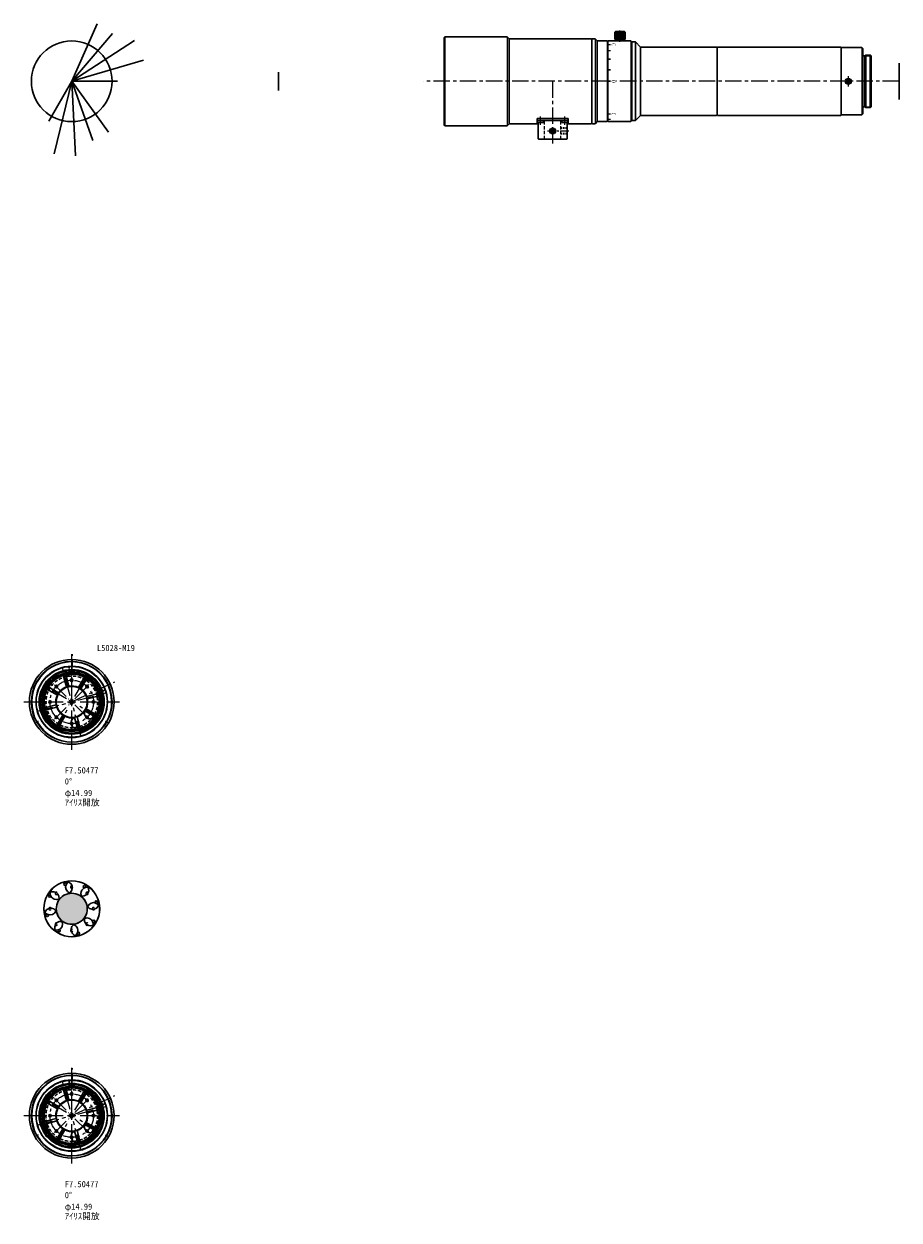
# Model space of a CAD drawing. Header units: millimetres. Extents: x -843 to 0, y -321 to 328.
# Tile 6 of 6: x -423 to 0, y -250 to 328. Entities that reach past the tile are written whole.
import ezdxf
from ezdxf.enums import TextEntityAlignment as Align

# ---------------------------------------------------------------- set-up
doc = ezdxf.new("R2010")
doc.units = ezdxf.units.MM
doc.header["$LTSCALE"] = 0.25
doc.linetypes.add('CENTER', pattern=[50.8, 31.75, -6.35, 6.35, -6.35])
doc.linetypes.add('HIDDEN', pattern=[9.525, 6.35, -3.175])
for name, color, linetype, lineweight in [('01_中心線', 1, 'CENTER', 20), ('03_寸法・文字', 2, 'Continuous', 20), ('Cﾏｳﾝﾄ', 7, 'Continuous', 30), ('iris＆image_circle', 7, 'Continuous', 30), ('THV20-110-M10_ﾏｳﾝﾄﾘﾝｸﾞ', 7, 'Continuous', 30), ('THV20-80-M10_後ﾚﾝｽﾞ枠', 7, 'Continuous', 30), ('THV20-80-M13_ﾏｳﾝﾄ延長ﾘﾝｸﾞ', 7, 'Continuous', 30), ('THV20-80-M1_前ﾚﾝｽﾞ枠', 7, 'Continuous', 30), ('THV20-80-M5_ｽﾄﾚｰﾄ枠', 7, 'Continuous', 30), ('THV20-80-M6_絞りﾊﾞｰﾚﾙ', 7, 'Continuous', 30), ('THV20-80-M8_絞り菊座ﾘﾝｸﾞ', 30, 'Continuous', 30), ('THV20-80-M9A_絞りﾘﾝｸﾞ(ｽﾄﾚｰﾄ用)', 7, 'Continuous', 30), ('画層1', 7, 'Continuous', 30), ('絞り羽根', 4, 'Continuous', 30), ('ﾋﾞｽ・ﾈｼﾞ', 7, 'Continuous', 30)]:
    doc.layers.add(name, color=color, linetype=linetype, lineweight=lineweight)
doc.styles.add('VS Standard', font='txt', dxfattribs={"height": 3})
doc.styles.add('VS Standard2', font='txt', dxfattribs={"height": 3})

# ---------------------------------------------------------------- blocks, each defined once
blk = doc.blocks.new('*U95')
at = {"layer": '01_中心線', "color": 0}
for p, q in [((0, 4.1), (0, 23.12)), ((-23.12, 0), (-4.1, 0)), ((4.1, 0), (23.12, 0)), ((0, -23.12), (0, -4.1))]:
    blk.add_line(p, q, dxfattribs=at)
at = {"layer": '01_中心線', "color": 0, "linetype": 'Continuous'}
for p, q in [((-2.05, 0), (2.05, 0)), ((0, -2.05), (0, 2.05))]:
    blk.add_line(p, q, dxfattribs=at)
blk = doc.blocks.new('*U96')
at = {"layer": '01_中心線', "color": 0}
for p, q in [((0, 2.1), (0, 11.78)), ((-11.72, 0), (-2.1, 0)), ((2.1, 0), (11.72, 0)), ((0, -11.72), (0, -2.1))]:
    blk.add_line(p, q, dxfattribs=at)
at = {"layer": '01_中心線', "color": 0, "linetype": 'Continuous'}
for p, q in [((-1.05, 0), (1.05, 0)), ((0, -1.05), (0, 1.05))]:
    blk.add_line(p, q, dxfattribs=at)
blk = doc.blocks.new('*U97')
at = {"layer": 'THV20-80-M6_絞りﾊﾞｰﾚﾙ'}
blk.add_circle((0, 0), 0.6, dxfattribs=at)
blk = doc.blocks.new('*U98')
at = {"layer": 'THV20-80-M6_絞りﾊﾞｰﾚﾙ', "color": 0, "linetype": 'ByBlock', "lineweight": -2}
for p, rotation in [((142.58, 307.42), 45.00000000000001), ((157.42, 307.42), 315), ((139.5, 300), 90), ((160.5, 300), 270), ((142.58, 292.58), 135), ((150, 289.5), 180), ((157.42, 292.58), 225)]:
    blk.add_blockref('*U97', p, dxfattribs=dict(at, rotation=rotation))
blk.add_blockref('*U97', (150, 310.5), dxfattribs=at)
blk = doc.blocks.new('*U99')
at = {"layer": 'THV20-80-M6_絞りﾊﾞｰﾚﾙ'}
for p, q in [((-0.25, -0.15), (-0.25, 0.15)), ((0.25, -0.15), (0.25, 0.15)), ((0.25, -0.15), (-0.25, -0.15))]:
    blk.add_line(p, q, dxfattribs=at)
blk = doc.blocks.new('*U100')
at = {"layer": 'THV20-80-M6_絞りﾊﾞｰﾚﾙ', "color": 0, "linetype": 'ByBlock', "lineweight": -2}
blk.add_blockref('*U99', (150, 319.35), dxfattribs=at)
for p, rotation in [((133.24, 290.33), 120), ((166.76, 290.33), 240)]:
    blk.add_blockref('*U99', p, dxfattribs=dict(at, rotation=rotation))
blk = doc.blocks.new('*U101')
at = {"layer": '01_中心線', "color": 0}
blk.add_line((0.56, 0.32), (-0.56, -0.32), dxfattribs=at)
blk = doc.blocks.new('*U102')
at = {"layer": '01_中心線', "color": 0}
blk.add_line((-0.56, 0.32), (0.56, -0.32), dxfattribs=at)
blk = doc.blocks.new('*U153')
at = {"layer": 'THV20-80-M8_絞り菊座ﾘﾝｸﾞ'}
for p, q in [((-0.6, -2.91), (-0.6, 2.91)), ((0.6, -2.91), (0.6, 2.91))]:
    blk.add_line(p, q, dxfattribs=at)
blk.add_arc((0, -10.58), 12.5, 87.24875, 92.75125, dxfattribs=at)
blk = doc.blocks.new('*U154')
at = {"layer": 'THV20-80-M8_絞り菊座ﾘﾝｸﾞ', "color": 0, "linetype": 'ByBlock', "lineweight": -2}
blk.add_blockref('*U153', (-150, 310.58), dxfattribs=at)
for p, rotation in [((-157.48, 307.48), 45.00000000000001), ((-142.52, 307.48), 315.0000000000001), ((-160.58, 300), 90), ((-157.48, 292.52), 135), ((-142.52, 292.52), 225), ((-139.42, 300), 270.0000000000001), ((-150, 289.42), 180)]:
    blk.add_blockref('*U153', p, dxfattribs=dict(at, rotation=rotation))
blk = doc.blocks.new('*U155')
at = {"layer": '01_中心線', "color": 0}
for p, q in [((0, 3.01), (0, 17.55)), ((-17.55, 0), (-3.01, 0)), ((3.01, 0), (17.55, 0)), ((0, -17.55), (0, -3.01))]:
    blk.add_line(p, q, dxfattribs=at)
at = {"layer": '01_中心線', "color": 0, "linetype": 'Continuous'}
for p, q in [((-1.505, 0), (1.505, 0)), ((0, -1.505), (0, 1.505))]:
    blk.add_line(p, q, dxfattribs=at)
blk = doc.blocks.new('*U156')
at = {"layer": '01_中心線', "color": 0}
for p, q in [((0, 3.01), (0, 15.55)), ((-15.55, 0), (-3.01, 0)), ((3.01, 0), (15.71, 0)), ((0, -15.55), (0, -3.01))]:
    blk.add_line(p, q, dxfattribs=at)
at = {"layer": '01_中心線', "color": 0, "linetype": 'Continuous'}
for p, q in [((-1.5, 0), (1.5, 0)), ((0, -1.5), (0, 1.5))]:
    blk.add_line(p, q, dxfattribs=at)
blk = doc.blocks.new('*U152')
at = {"layer": '絞り羽根', "color": 3, "linetype": 'HIDDEN', "lineweight": 20}
blk.add_circle((0, 10.5), 0.6, dxfattribs=at)
at = {"layer": '絞り羽根', "color": 0}
blk.add_circle((-10.65, -6.15), 0.6, dxfattribs=at)
for centre, radius, start, end in [((0, 0), 13.5, 90, 210), ((0, 10.5), 3, 270, 90), ((0, 0), 7.5, 90, 210), ((-9.09, -5.25), 3, 210, 30)]:
    blk.add_arc(centre, radius, start, end, dxfattribs=at)
blk = doc.blocks.new('*U181')
at = {"layer": '絞り羽根', "xscale": -1}
blk.add_blockref('*U152', (-5.25, -2.625), dxfattribs=at)
blk = doc.blocks.new('*U182')
at = {"layer": '画層1', "color": 0, "linetype": 'ByBlock', "lineweight": -2}
for p, rotation in [((-398.14, 5.57), 44.99999999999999), ((-405.57, 1.86), 135), ((-402.63, 5.25), 89.99999999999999), ((-394.43, -1.86), 315), ((-401.86, -5.57), 225), ((-405.25, -2.63), 180), ((-397.37, -5.25), 269.9999999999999)]:
    blk.add_blockref('*U181', p, dxfattribs=dict(at, rotation=rotation))
blk.add_blockref('*U181', (-394.75, 2.62), dxfattribs=at)
blk = doc.blocks.new('*U336')
at = {"layer": '絞り羽根', "xscale": -1}
blk.add_blockref('*U152', (-5.25, -2.625), dxfattribs=at)
blk = doc.blocks.new('*U337')
at = {"layer": '画層1', "color": 0, "linetype": 'ByBlock', "lineweight": -2}
blk.add_blockref('*U336', (-394.75, 2.625), dxfattribs=at)
blk = doc.blocks.new('*U334')
at = {"layer": '画層1'}
blk.add_blockref('*U337', (394.75, -2.625), dxfattribs=at)
blk = doc.blocks.new('*U335')
at = {"layer": '03_寸法・文字', "color": 0, "linetype": 'ByBlock', "lineweight": -2, "rotation": 315}
blk.add_blockref('*U334', (-394.43, -1.86), dxfattribs=at)
at = {"layer": '03_寸法・文字', "color": 0, "linetype": 'ByBlock', "lineweight": -2}
blk.add_blockref('*U334', (-394.75, 2.62), dxfattribs=at)
blk = doc.blocks.new('*U338')
at = {"layer": '01_中心線', "color": 0}
for p, q in [((0, 4.1), (0, 23.12)), ((-23.12, 0), (-4.1, 0)), ((4.1, 0), (23.12, 0)), ((0, -23.12), (0, -4.1))]:
    blk.add_line(p, q, dxfattribs=at)
at = {"layer": '01_中心線', "color": 0, "linetype": 'Continuous'}
for p, q in [((-2.05, 0), (2.05, 0)), ((0, -2.05), (0, 2.05))]:
    blk.add_line(p, q, dxfattribs=at)
blk = doc.blocks.new('*U339')
at = {"layer": '01_中心線', "color": 0}
for p, q in [((0, 2.1), (0, 11.78)), ((-11.72, 0), (-2.1, 0)), ((2.1, 0), (11.72, 0)), ((0, -11.72), (0, -2.1))]:
    blk.add_line(p, q, dxfattribs=at)
at = {"layer": '01_中心線', "color": 0, "linetype": 'Continuous'}
for p, q in [((-1.05, 0), (1.05, 0)), ((0, -1.05), (0, 1.05))]:
    blk.add_line(p, q, dxfattribs=at)
blk = doc.blocks.new('*U340')
at = {"layer": 'THV20-80-M6_絞りﾊﾞｰﾚﾙ'}
blk.add_circle((0, 0), 0.6, dxfattribs=at)
blk = doc.blocks.new('*U341')
at = {"layer": 'THV20-80-M6_絞りﾊﾞｰﾚﾙ', "color": 0, "linetype": 'ByBlock', "lineweight": -2}
for p, rotation in [((142.58, 307.42), 45.00000000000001), ((157.42, 307.42), 315), ((139.5, 300), 90), ((160.5, 300), 270), ((142.58, 292.58), 135), ((150, 289.5), 180), ((157.42, 292.58), 225)]:
    blk.add_blockref('*U340', p, dxfattribs=dict(at, rotation=rotation))
blk.add_blockref('*U340', (150, 310.5), dxfattribs=at)
blk = doc.blocks.new('*U342')
at = {"layer": 'THV20-80-M6_絞りﾊﾞｰﾚﾙ'}
for p, q in [((-0.25, -0.15), (-0.25, 0.15)), ((0.25, -0.15), (0.25, 0.15)), ((0.25, -0.15), (-0.25, -0.15))]:
    blk.add_line(p, q, dxfattribs=at)
blk = doc.blocks.new('*U343')
at = {"layer": 'THV20-80-M6_絞りﾊﾞｰﾚﾙ', "color": 0, "linetype": 'ByBlock', "lineweight": -2}
blk.add_blockref('*U342', (150, 319.35), dxfattribs=at)
for p, rotation in [((133.24, 290.33), 120), ((166.76, 290.33), 240)]:
    blk.add_blockref('*U342', p, dxfattribs=dict(at, rotation=rotation))
blk = doc.blocks.new('*U344')
at = {"layer": '01_中心線', "color": 0}
blk.add_line((0.56, 0.32), (-0.56, -0.32), dxfattribs=at)
blk = doc.blocks.new('*U345')
at = {"layer": '01_中心線', "color": 0}
blk.add_line((-0.56, 0.32), (0.56, -0.32), dxfattribs=at)
blk = doc.blocks.new('*U346')
at = {"layer": 'THV20-80-M8_絞り菊座ﾘﾝｸﾞ'}
for p, q in [((-0.6, -2.91), (-0.6, 2.91)), ((0.6, -2.91), (0.6, 2.91))]:
    blk.add_line(p, q, dxfattribs=at)
blk.add_arc((0, -10.58), 12.5, 87.24875, 92.75125, dxfattribs=at)
blk = doc.blocks.new('*U347')
at = {"layer": 'THV20-80-M8_絞り菊座ﾘﾝｸﾞ', "color": 0, "linetype": 'ByBlock', "lineweight": -2}
blk.add_blockref('*U346', (-150, 310.58), dxfattribs=at)
for p, rotation in [((-157.48, 307.48), 45.00000000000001), ((-142.52, 307.48), 315.0000000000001), ((-160.58, 300), 90), ((-157.48, 292.52), 135), ((-142.52, 292.52), 225), ((-139.42, 300), 270.0000000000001), ((-150, 289.42), 180)]:
    blk.add_blockref('*U346', p, dxfattribs=dict(at, rotation=rotation))
blk = doc.blocks.new('*U348')
at = {"layer": '01_中心線', "color": 0}
for p, q in [((0, 3.01), (0, 17.55)), ((-17.55, 0), (-3.01, 0)), ((3.01, 0), (17.55, 0)), ((0, -17.55), (0, -3.01))]:
    blk.add_line(p, q, dxfattribs=at)
at = {"layer": '01_中心線', "color": 0, "linetype": 'Continuous'}
for p, q in [((-1.505, 0), (1.505, 0)), ((0, -1.505), (0, 1.505))]:
    blk.add_line(p, q, dxfattribs=at)
blk = doc.blocks.new('*U349')
at = {"layer": '01_中心線', "color": 0}
for p, q in [((0, 3.01), (0, 15.55)), ((-15.55, 0), (-3.01, 0)), ((3.01, 0), (15.71, 0)), ((0, -15.55), (0, -3.01))]:
    blk.add_line(p, q, dxfattribs=at)
at = {"layer": '01_中心線', "color": 0, "linetype": 'Continuous'}
for p, q in [((-1.5, 0), (1.5, 0)), ((0, -1.5), (0, 1.5))]:
    blk.add_line(p, q, dxfattribs=at)
blk = doc.blocks.new('*U352')
at = {"layer": '絞り羽根', "xscale": -1}
blk.add_blockref('*U152', (-5.25, -2.625), dxfattribs=at)
blk = doc.blocks.new('*U353')
at = {"layer": '画層1', "color": 0, "linetype": 'ByBlock', "lineweight": -2}
blk.add_blockref('*U352', (-394.75, 2.625), dxfattribs=at)
blk = doc.blocks.new('*U350')
at = {"layer": '画層1'}
blk.add_blockref('*U353', (394.75, -2.625), dxfattribs=at)
blk = doc.blocks.new('*U351')
at = {"layer": '03_寸法・文字', "color": 0, "linetype": 'ByBlock', "lineweight": -2, "rotation": 315}
blk.add_blockref('*U350', (-394.43, -1.86), dxfattribs=at)
at = {"layer": '03_寸法・文字', "color": 0, "linetype": 'ByBlock', "lineweight": -2}
blk.add_blockref('*U350', (-394.75, 2.62), dxfattribs=at)
blk = doc.blocks.new('HM30##')
at = {"layer": '画層1'}
blk.add_lwpolyline([(-0.75, -0.43), (0, -0.87), (0.75, -0.43), (0.75, 0.43), (0, 0.87), (-0.75, 0.43)], close=True, dxfattribs=at)
at = {"layer": '画層1', "lineweight": 9}
blk.add_circle((0, 0), 1.5, dxfattribs=at)
at = {"layer": '画層1'}
blk.add_circle((0, 0), 1.25, dxfattribs=at)

msp = doc.modelspace()

# ---------------------------------------------------------------- hatches: boundary and pattern name
at = {"layer": '03_寸法・文字'}
h = msp.add_hatch(color=256, dxfattribs=at)
h.dxf.hatch_style = 1
h.paths.add_polyline_path([(-142.49999, 300.25), (-140.99999, 300.25), (-140.99999, 299.75), (-142.49999, 299.75)])
at = {"layer": '画層1'}
h = msp.add_hatch(color=21, dxfattribs=at)
h.dxf.hatch_style = 1
h.paths.add_polyline_path([(-394.6967, -94.6967, 0.414213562), (-405.3033, -94.6967, 0.198912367), (-407.5, -100, 0.198912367), (-405.3033, -105.3033, 0.414213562), (-394.6967, -105.3033, 0.198912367), (-392.5, -100, 0.198912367)])

# ---------------------------------------------------------------- linework, layer by layer
at = {"layer": '01_中心線'}
for p, q in [((-135.00001, 319), (-135.00001, 324.55)), ((-24.49657, 297.5), (-24.49657, 302.5)), ((-140.99999, 300), (-229.99999, 300)), ((-167.5, 300), (-167.5, 269.87057)), ((-0.004, 300), (-136.6393, 300)), ((-400, 0), (-399.6655, 22.99757)), ((-400, 0), (-400, 17.26391)), ((-400, 0), (-379.12675, 9.65957)), ((-400, -200), (-399.6655, -177.00243)), ((-400, -200), (-400, -182.73609)), ((-400, -200), (-379.12675, -190.34043))]:
    msp.add_line(p, q, dxfattribs=at)
at = {"layer": '01_中心線', "ltscale": 0.25}
for p, q in [((-173.4, 279), (-173.4, 283)), ((-161.6, 279), (-161.6, 283))]:
    msp.add_line(p, q, dxfattribs=at)
at = {"layer": '01_中心線', "ltscale": 0.5}
msp.add_line((-170, 276), (-159.5, 276), dxfattribs=at)
at = {"layer": '01_中心線'}
for centre in [(-400, 0), (-400, -200)]:
    msp.add_circle(centre, 10.5, dxfattribs=at)
at = {"layer": '03_寸法・文字', "lineweight": 15}
for p, q in [((-140.80001, 317.81414), (-139.50001, 317.81414)), ((-140.80001, 281.61849), (-139.50001, 281.61849))]:
    msp.add_line(p, q, dxfattribs=at)
at = {"layer": '03_寸法・文字', "lineweight": 20}
for p, q in [((-140.80001, 314.82792), (-139.50001, 314.82792)), ((-140.80001, 284.22417), (-139.50001, 284.22417))]:
    msp.add_line(p, q, dxfattribs=at)
at = {"layer": '03_寸法・文字', "lineweight": 30}
for p, q in [((-140.80001, 310.62046), (-139.50001, 310.62046)), ((-140.79999, 305.5383), (-139.49999, 305.5383)), ((-140.80001, 300), (-139.50001, 300))]:
    msp.add_line(p, q, dxfattribs=at)
at = {"layer": 'Cﾏｳﾝﾄ'}
for p, q in [((-28, 283.69999), (-28, 316.30001)), ((-28, 316.1), (-27.8, 316.3)), ((-27.8, 316.3), (-18.03, 316.3)), ((-17.53, 315.8), (-18.03, 316.3)), ((-17.53, 315.8), (-17.53, 312.298)), ((-16.53, 312.298), (-17.53, 312.298)), ((-16.53, 312.298), (-16.128, 312.7)), ((-16.53, 312.298), (-16.53, 312.298)), ((-16.128, 312.7), (-13.932, 312.7)), ((-13.53, 312.298), (-13.932, 312.7)), ((-13.53, 312.298), (-13.53, 300)), ((-13.53, 287.702), (-13.53, 300)), ((-28, 283.9), (-27.8, 283.7)), ((-27.8, 283.7), (-18.03, 283.7)), ((-17.53, 284.2), (-18.03, 283.7)), ((-17.53, 284.2), (-17.53, 287.702)), ((-16.53, 287.702), (-17.53, 287.702)), ((-16.53, 287.702), (-16.128, 287.3)), ((-16.53, 287.702), (-16.53, 287.702)), ((-16.128, 287.3), (-13.932, 287.3)), ((-13.53, 287.702), (-13.932, 287.3))]:
    msp.add_line(p, q, dxfattribs=at)
at = {"layer": 'Cﾏｳﾝﾄ', "lineweight": 20}
for p, q in [((-16.53, 312.298), (-13.53, 312.298)), ((-16.53, 287.702), (-13.53, 287.702))]:
    msp.add_line(p, q, dxfattribs=at)
at = {"layer": 'iris＆image_circle'}
for p, q in [((-0.004, 291.2), (-0.004, 308.8)), ((-300.01, 295.606), (-300.01, 304.394))]:
    msp.add_line(p, q, dxfattribs=at)
at = {"layer": 'THV20-110-M10_ﾏｳﾝﾄﾘﾝｸﾞ'}
for p, q in [((-87.99999, 316.3), (-87.79999, 316.5)), ((-87.99999, 283.7), (-87.99999, 316.3)), ((-87.79999, 316.5), (-28.19999, 316.5)), ((-28.19999, 316.5), (-28, 316.30001)), ((-87.99999, 283.7), (-87.79999, 283.5)), ((-87.79999, 283.5), (-28.19999, 283.5)), ((-28.19999, 283.5), (-28, 283.69999))]:
    msp.add_line(p, q, dxfattribs=at)
at = {"layer": 'THV20-80-M10_後ﾚﾝｽﾞ枠'}
for p, q in [((-129.50001, 318.5), (-129.19999, 318.5)), ((-128.99999, 319), (-129.19999, 318.8)), ((-129.19999, 318.8), (-129.19999, 318.5)), ((-128.99999, 319), (-127.49999, 319)), ((-127.49999, 319), (-124.99999, 316.5)), ((-124.99999, 316.5), (-124.99999, 283.5)), ((-127.49999, 281), (-124.99999, 283.5)), ((-129.50001, 281.5), (-129.19999, 281.5)), ((-129.19999, 281.2), (-129.19999, 281.5)), ((-128.99999, 281), (-129.19999, 281.2)), ((-128.99999, 281), (-127.49999, 281))]:
    msp.add_line(p, q, dxfattribs=at)
at = {"layer": 'THV20-80-M13_ﾏｳﾝﾄ延長ﾘﾝｸﾞ'}
for p, q in [((-124.79999, 316.5), (-124.99999, 316.3)), ((-124.99999, 316.3), (-124.99999, 315)), ((-124.79999, 316.5), (-88.19999, 316.5)), ((-88.19999, 316.5), (-87.99999, 316.3)), ((-124.79999, 283.5), (-124.99999, 283.7)), ((-124.79999, 283.5), (-88.19999, 283.5)), ((-88.19999, 283.5), (-87.99999, 283.7))]:
    msp.add_line(p, q, dxfattribs=at)
at = {"layer": 'THV20-80-M1_前ﾚﾝｽﾞ枠'}
for p, q in [((-219.59999, 321.5), (-219.99999, 321.1)), ((-219.99999, 320.25), (-219.99999, 321.1)), ((-219.99999, 320.25), (-219.99999, 300)), ((-219.59999, 321.5), (-189.49999, 321.5)), ((-189.49999, 321.5), (-188.49999, 320.5)), ((-219.99999, 279.75), (-219.99999, 300)), ((-219.99999, 279.75), (-219.99999, 278.9)), ((-219.59999, 278.5), (-219.99999, 278.9)), ((-219.59999, 278.5), (-189.49999, 278.5)), ((-189.49999, 278.5), (-188.49999, 279.5))]:
    msp.add_line(p, q, dxfattribs=at)
at = {"layer": 'THV20-80-M5_ｽﾄﾚｰﾄ枠'}
for p, q in [((-188.29999, 320.5), (-188.49999, 320.3)), ((-188.49999, 320.5), (-188.49999, 279.5)), ((-188.29999, 320.5), (-148.69999, 320.5)), ((-148.69999, 320.5), (-148.49999, 320.3)), ((-148.49999, 279.7), (-148.49999, 320.3)), ((-188.29999, 279.5), (-188.49999, 279.7)), ((-188.29999, 279.5), (-175, 279.5)), ((-160, 279.5), (-148.69999, 279.5)), ((-148.69999, 279.5), (-148.49999, 279.7))]:
    msp.add_line(p, q, dxfattribs=at)
at = {"layer": 'THV20-80-M6_絞りﾊﾞｰﾚﾙ'}
for p, q in [((-148.29999, 320.5), (-148.49999, 320.3)), ((-148.29999, 320.5), (-146.99999, 320.5)), ((-145.99999, 319.5), (-146.99999, 320.5)), ((-145.99999, 319.5), (-141.19999, 319.5)), ((-141.19999, 319.5), (-140.99999, 319.3)), ((-140.99999, 319.3), (-140.99999, 280.7)), ((-148.29999, 279.5), (-148.49999, 279.7)), ((-148.29999, 279.5), (-146.99999, 279.5)), ((-145.99999, 280.5), (-146.99999, 279.5)), ((-145.99999, 280.5), (-141.19999, 280.5)), ((-141.19999, 280.5), (-140.99999, 280.7))]:
    msp.add_line(p, q, dxfattribs=at)
at = {"layer": 'THV20-80-M6_絞りﾊﾞｰﾚﾙ', "color": 3, "linetype": 'HIDDEN'}
for p, q in [((-401.30106, 13.68831), (-401.24992, 17.20466)), ((-386.96593, 4.37898), (-383.77439, 5.85593)), ((-401.30106, -186.31169), (-401.24992, -182.79534)), ((-386.96593, -195.62102), (-383.77439, -194.14407))]:
    msp.add_line(p, q, dxfattribs=at)
at = {"layer": 'THV20-80-M6_絞りﾊﾞｰﾚﾙ'}
for centre, radius in [((-400, 0), 20.5), ((-400, 0), 17.25), ((-400, 0), 15.5), ((-400, 0), 15.25), ((-400, 0), 14.25), ((-400, 0), 13.75), ((-400, 0), 7.5), ((-400, -200), 20.5), ((-400, -200), 17.25), ((-400, -200), 15.5), ((-400, -200), 15.25), ((-400, -200), 14.25), ((-400, -200), 13.75), ((-400, -200), 7.5)]:
    msp.add_circle(centre, radius, dxfattribs=at)
at = {"layer": 'THV20-80-M6_絞りﾊﾞｰﾚﾙ', "lineweight": 9}
for centre, radius in [((-400, 0), 17.05), ((-400, 0), 15.45), ((-400, 0), 14.45), ((-400, 0), 13.95), ((-400, -200), 17.05), ((-400, -200), 15.45), ((-400, -200), 14.45), ((-400, -200), 13.95)]:
    msp.add_circle(centre, radius, dxfattribs=at)
at = {"layer": 'THV20-80-M6_絞りﾊﾞｰﾚﾙ', "lineweight": 20}
for centre in [(-400, 0), (-400, -200)]:
    msp.add_circle(centre, 15.75, dxfattribs=at)
at = {"layer": 'THV20-80-M6_絞りﾊﾞｰﾚﾙ'}
for centre, start, end in [((-400, 0), 90.7345814, 210.7345814), ((-400, 0), 330.7345814, 90.7345814), ((-400, 0), 210.7345814, 330.7345814), ((-400, -200), 90.7345814, 210.7345814), ((-400, -200), 330.7345814, 90.7345814), ((-400, -200), 210.7345814, 330.7345814)]:
    msp.add_arc(centre, 19.5, start, end, dxfattribs=at)
at = {"layer": 'THV20-80-M6_絞りﾊﾞｰﾚﾙ', "lineweight": 9}
for centre, start, end in [((-400, 0), 90.74219407, 209.25780593), ((-400, 0), 330.74219407, 89.25780593), ((-400, 0), 210.74219407, 329.25780593), ((-400, -200), 90.74219407, 209.25780593), ((-400, -200), 330.74219407, 89.25780593), ((-400, -200), 210.74219407, 329.25780593)]:
    msp.add_arc(centre, 19.3, start, end, dxfattribs=at)
at = {"layer": 'THV20-80-M8_絞り菊座ﾘﾝｸﾞ', "color": 3, "linetype": 'HIDDEN'}
for p, q in [((-400.85, 13.27281), (-400.85, 15.22629)), ((-400.675, 13.28286), (-400.67539, 15.23504)), ((-399.325, 13.28286), (-399.32461, 15.23504)), ((-399.15, 13.27281), (-399.15, 15.22629)), ((-400.85, -186.72719), (-400.85, -184.77371)), ((-400.675, -186.71714), (-400.67539, -184.76496)), ((-399.325, -186.71714), (-399.32461, -184.76496)), ((-399.15, -186.72719), (-399.15, -184.77371))]:
    msp.add_line(p, q, dxfattribs=at)
at = {"layer": 'THV20-80-M8_絞り菊座ﾘﾝｸﾞ'}
for centre, radius in [((-400, 0), 15.25), ((-400, 0), 13.5), ((-400, -200), 15.25), ((-400, -200), 13.5)]:
    msp.add_circle(centre, radius, dxfattribs=at)
at = {"layer": 'THV20-80-M8_絞り菊座ﾘﾝｸﾞ', "lineweight": 9}
for centre in [(-400, 0), (-400, -200)]:
    msp.add_circle(centre, 15.05, dxfattribs=at)
at = {"layer": 'THV20-80-M8_絞り菊座ﾘﾝｸﾞ', "color": 3, "linetype": 'HIDDEN'}
for centre in [(-400, 0), (-400, -200)]:
    msp.add_circle(centre, 12.5, dxfattribs=at)
at = {"layer": 'THV20-80-M8_絞り菊座ﾘﾝｸﾞ', "lineweight": 9}
for centre, start, end in [((-400, 0), 107.58564955, 147.41435045), ((-400, 0), 62.58564955, 102.41435045), ((-400, 0), 152.58564955, 192.41435045), ((-400, 0), 17.58564955, 57.41435045), ((-400, 0), 332.58564955, 12.41435045), ((-400, 0), 197.58564955, 237.41435045), ((-400, 0), 287.58564955, 327.41435045), ((-400, 0), 242.58564955, 282.41435045), ((-400, -200), 107.58564955, 147.41435045), ((-400, -200), 62.58564955, 102.41435045), ((-400, -200), 17.58564955, 57.41435045), ((-400, -200), 152.58564955, 192.41435045), ((-400, -200), 332.58564955, 12.41435045), ((-400, -200), 197.58564955, 237.41435045), ((-400, -200), 287.58564955, 327.41435045), ((-400, -200), 242.58564955, 282.41435045)]:
    msp.add_arc(centre, 13.3, start, end, dxfattribs=at)
at = {"layer": 'THV20-80-M8_絞り菊座ﾘﾝｸﾞ'}
for centre, start, end in [((-400, 0), 109.46913666, 145.53086334), ((-400, 0), 64.46913666, 100.53086334), ((-400, 0), 19.46913666, 55.53086334), ((-400, 0), 154.46913666, 190.53086334), ((-400, 0), 334.46913666, 10.53086334), ((-400, 0), 199.46913666, 235.53086334), ((-400, 0), 289.46913666, 325.53086334), ((-400, 0), 244.46913666, 280.53086334), ((-400, -200), 109.46913666, 145.53086334), ((-400, -200), 64.46913666, 100.53086334), ((-400, -200), 19.46913666, 55.53086334), ((-400, -200), 154.46913666, 190.53086334), ((-400, -200), 334.46913666, 10.53086334), ((-400, -200), 199.46913666, 235.53086334), ((-400, -200), 244.46913666, 280.53086334), ((-400, -200), 289.46913666, 325.53086334)]:
    msp.add_arc(centre, 7.7, start, end, dxfattribs=at)
at = {"layer": 'THV20-80-M9A_絞りﾘﾝｸﾞ(ｽﾄﾚｰﾄ用)'}
for p, q in [((-141.00001, 318.6), (-140.80001, 318.8)), ((-140.60001, 319.5), (-140.80001, 319.3)), ((-140.80001, 319.3), (-140.80001, 318.8)), ((-140.80001, 318.8), (-140.80001, 318.8)), ((-140.60001, 319.5), (-129.70001, 319.5)), ((-129.70001, 319.5), (-129.50001, 319.3)), ((-129.50001, 319.3), (-129.50001, 280.7))]:
    msp.add_line(p, q, dxfattribs=at)
at = {"layer": 'THV20-80-M9A_絞りﾘﾝｸﾞ(ｽﾄﾚｰﾄ用)', "color": 7}
for p, q in [((-141.00001, 281.4), (-140.80001, 281.2)), ((-140.80001, 280.7), (-140.80001, 281.2)), ((-140.80001, 281.2), (-140.80001, 281.2)), ((-140.60001, 280.5), (-140.80001, 280.7)), ((-140.60001, 280.5), (-129.70001, 280.5)), ((-129.70001, 280.5), (-129.50001, 280.7))]:
    msp.add_line(p, q, dxfattribs=at)
at = {"layer": '画層1'}
for p, q in [((-400, 300), (-387.65616, 327.72471)), ((-137.17501, 324.05), (-137.50001, 323.725)), ((-132.82501, 324.05), (-137.17501, 324.05)), ((-132.82501, 324.05), (-132.50001, 323.725)), ((-400, 300), (-380.29024, 323.07716)), ((-400, 300), (-369.70573, 319.67333)), ((-145.99999, 319.5), (-145.99999, 280.5)), ((-140.80001, 318.8), (-140.80001, 281.2)), ((-137.50001, 320.375), (-137.50001, 323.725)), ((-137.17501, 320.05), (-137.50001, 320.375)), ((-132.82501, 320.05), (-137.17501, 320.05)), ((-135.85001, 319.5), (-135.80001, 319.55)), ((-135.80001, 319.55), (-135.80001, 320.05)), ((-134.20001, 319.55), (-135.80001, 319.55)), ((-134.20001, 319.55), (-134.20001, 320.05)), ((-134.20001, 319.55), (-134.15001, 319.5)), ((-132.82501, 320.05), (-132.50001, 320.375)), ((-132.50001, 320.375), (-132.50001, 323.725)), ((-129.19999, 318.5), (-129.19999, 281.5)), ((-127.49999, 319), (-127.49999, 281)), ((-17.53, 312.298), (-17.53, 287.702)), ((-16.53, 312.298), (-16.53, 287.702)), ((-400, 300), (-365.36573, 310.25914)), ((-400, 300), (-411.0952, 280.78255)), ((-400, 300), (-408.43246, 264.87627)), ((-400, 300), (-377.8096, 300)), ((-400, 300), (-398.10953, 263.92773)), ((-400, 300), (-382.16161, 275.44757)), ((-400, 300), (-389.86947, 271.39227)), ((-175, 279.5), (-175, 282)), ((-175, 282), (-160, 282)), ((-175, 281.8), (-174.8, 282)), ((-175, 281.8), (-175, 281.2)), ((-175, 281.2), (-174.8, 281)), ((-174.9, 280.25), (-174.9, 280.75)), ((-174.8, 282), (-160.2, 282)), ((-174.8, 281), (-160.2, 281)), ((-174.65, 281), (-172.15, 281)), ((-174.65, 280), (-172.15, 280)), ((-174.5, 272.2), (-174.5, 280)), ((-171.9, 280.25), (-171.9, 280.75)), ((-163.1, 280.25), (-163.1, 280.75)), ((-162.85, 281), (-160.35, 281)), ((-162.85, 280), (-160.35, 280)), ((-160.5, 272.2), (-160.5, 280)), ((-160, 281.8), (-160.2, 282)), ((-160.2, 281), (-160, 281.2)), ((-160.1, 280.25), (-160.1, 280.75)), ((-160, 279.5), (-160, 282)), ((-160, 281.8), (-160, 281.2)), ((-174.5, 272.2), (-174.3, 272)), ((-174.3, 272), (-160.7, 272)), ((-160.7, 272), (-160.5, 272.2))]:
    msp.add_line(p, q, dxfattribs=at)
at = {"layer": '画層1', "lineweight": 20}
for p, q in [((-219.59999, 321.5), (-219.59999, 278.5)), ((-189.49999, 321.5), (-189.49999, 278.5)), ((-146.99999, 320.5), (-146.99999, 279.5)), ((-18.03, 316.3), (-18.03, 283.7)), ((-16.128, 312.7), (-16.128, 287.3)), ((-13.932, 287.3), (-13.932, 312.7))]:
    msp.add_line(p, q, dxfattribs=at)
at = {"layer": '画層1', "lineweight": 9}
for p, q in [((-132.50001, 323.725), (-137.50001, 323.725)), ((-132.50001, 320.375), (-137.50001, 320.375)), ((-137.30971, 323.725), (-137.30971, 320.375)), ((-136.9834, 323.725), (-136.9834, 320.375)), ((-136.52192, 323.725), (-136.52192, 320.375)), ((-135.95672, 323.725), (-135.95672, 320.375)), ((-135.32633, 323.725), (-135.32633, 320.375)), ((-134.6737, 323.725), (-134.6737, 320.375)), ((-134.04331, 323.725), (-134.04331, 320.375)), ((-133.47811, 323.725), (-133.47811, 320.375)), ((-133.01663, 323.725), (-133.01663, 320.375)), ((-132.69032, 323.725), (-132.69032, 320.375))]:
    msp.add_line(p, q, dxfattribs=at)
at = {"layer": '画層1', "color": 3, "linetype": 'HIDDEN', "lineweight": 20}
for p, q in [((-171.5, 272), (-171.5, 281)), ((-163.5, 272), (-163.5, 281))]:
    msp.add_line(p, q, dxfattribs=at)
at = {"layer": '画層1', "color": 3, "linetype": 'HIDDEN', "lineweight": 20, "ltscale": 0.5}
for p, q in [((-160.5, 277.5), (-163.5, 277.5)), ((-160.5, 277.25), (-163.5, 277.25)), ((-160.5, 274.75), (-163.5, 274.75)), ((-160.5, 274.5), (-163.5, 274.5))]:
    msp.add_line(p, q, dxfattribs=at)
at = {"layer": '画層1'}
msp.add_circle((-400, 300), 19.5, dxfattribs=at)
for centre, start, end in [((-174.65, 280.75), 90, 180), ((-174.65, 280.25), 180, 270), ((-172.15, 280.75), 0, 90), ((-172.15, 280.25), 270, 0), ((-162.85, 280.75), 90, 180), ((-162.85, 280.25), 180, 270), ((-160.35, 280.75), 0, 90), ((-160.35, 280.25), 270, 0)]:
    msp.add_arc(centre, 0.25, start, end, dxfattribs=at)

# ---------------------------------------------------------------- block references
at = {"layer": '01_中心線'}
for name, p in [('*U95', (-400, 0)), ('*U101', (-416.7569, -9.6746)), ('*U102', (-383.2431, -9.6746)), ('*U338', (-400, -200)), ('*U344', (-416.7569, -209.6746)), ('*U345', (-383.2431, -209.6746))]:
    msp.add_blockref(name, p, dxfattribs=at)
for name, p, rotation in [('*U155', (-400, 0), 14.99999999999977), ('*U156', (-400, 0), 59.99999999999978), ('*U96', (-400, 0), 315), ('*U348', (-400, -200), 14.99999999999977), ('*U349', (-400, -200), 59.99999999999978), ('*U339', (-400, -200), 315)]:
    msp.add_blockref(name, p, dxfattribs=dict(at, rotation=rotation))
at = {"layer": '03_寸法・文字'}
for name, p in [('*U335', (0, 0)), ('*U351', (0, -200))]:
    msp.add_blockref(name, p, dxfattribs=at)
at = {"layer": 'THV20-80-M6_絞りﾊﾞｰﾚﾙ', "xscale": -1}
for name, p in [('*U100', (-250, -300)), ('*U98', (-250, -300)), ('*U343', (-250, -500)), ('*U341', (-250, -500))]:
    msp.add_blockref(name, p, dxfattribs=at)
at = {"layer": 'THV20-80-M8_絞り菊座ﾘﾝｸﾞ', "rotation": 14.99999999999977}
for name, p in [('*U154', (-177.46541, -250.95489)), ('*U347', (-177.46541, -450.95489))]:
    msp.add_blockref(name, p, dxfattribs=at)
at = {"layer": '画層1'}
msp.add_blockref('*U182', (0, -100), dxfattribs=at)
at = {"layer": 'ﾋﾞｽ・ﾈｼﾞ'}
for p in [(-24.49657, 300), (-167.5, 276)]:
    msp.add_blockref('HM30##', p, dxfattribs=at)

# ---------------------------------------------------------------- texts
at = {"layer": '03_寸法・文字', "style": 'VS Standard', "width": 0.7}
for p in [(-137.00001, 317.83444), (-137.00001, 284.24447)]:
    msp.add_text('C', height=2, rotation=270, dxfattribs=at).set_placement(p, align=Align.TOP_CENTER)
at = {"layer": '03_寸法・文字', "style": 'VS Standard'}
msp.add_text('O', height=2, rotation=270, dxfattribs=at).set_placement((-137.00001, 299.98985), align=Align.TOP_CENTER)
at = {"layer": '03_寸法・文字', "color": 6, "style": 'VS Standard2'}
msp.add_text('L5028-M19', height=3, dxfattribs=at).set_placement((-378.64482, 26.07184), align=Align.MIDDLE_CENTER)
at = {"layer": '03_寸法・文字', "char_height": 3, "attachment_point": 1, "style": 'VS Standard'}
for s, insert in [('F7.50477', (-403.37896, -31.60309)), ('0°', (-403.37896, -36.92065)), ('φ14.99', (-403.37896, -42.50426)), ('ｱｲﾘｽ開放', (-403.35934, -47.15679)), ('0°', (-403.37896, -236.92065)), ('F7.50477', (-403.37896, -231.60309)), ('φ14.99', (-403.37896, -242.50426)), ('ｱｲﾘｽ開放', (-403.35934, -247.15679))]:
    msp.add_mtext(s, dxfattribs=dict(at, insert=insert))

doc.saveas('drawing.dxf')
